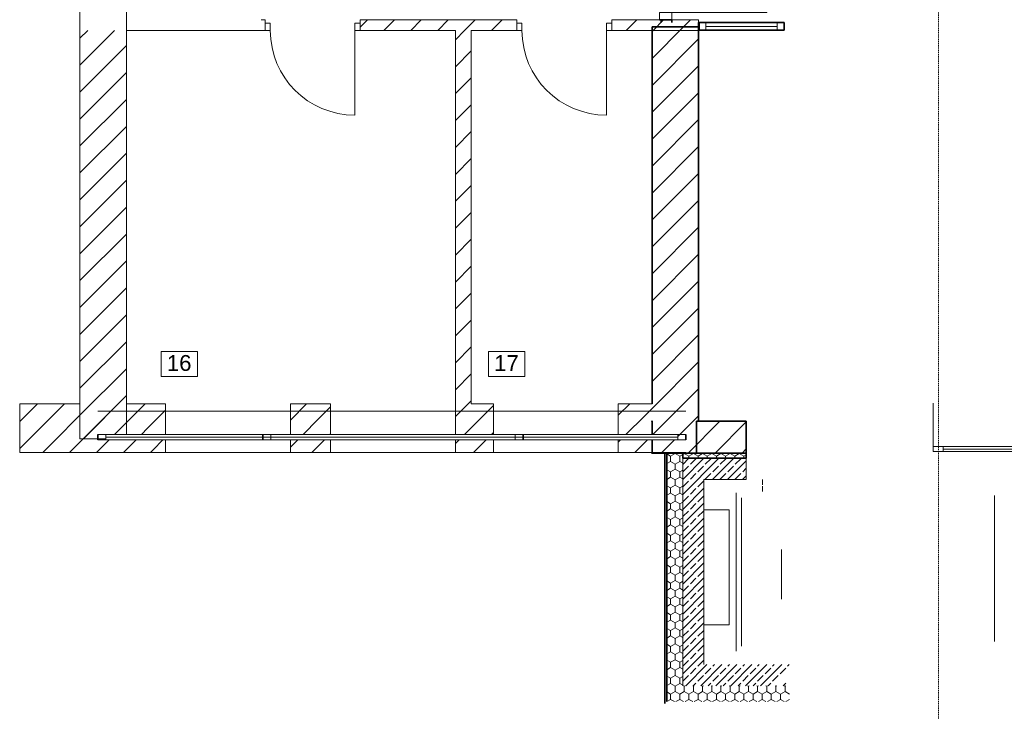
# Model space of a CAD drawing. Header units: centimetres. Extents: x 42630 to 130002, y 15 to 29179.
# Tile 158 of 175: x 114012 to 115874, y 2220 to 3528. Entities that reach past the tile are written whole.
import ezdxf

# ---------------------------------------------------------------- set-up
doc = ezdxf.new("R2010")
doc.units = ezdxf.units.CM
doc.header["$LTSCALE"] = 0.01
doc.set_wipeout_variables(frame=1)
for name, pattern in [('Hidden Line 2', [110, 80, -30]), ('PRZERYWANA', [0.282222, 0.141111, -0.141111]), ('Wipeout_Contour', [1000, 0, -1000])]:
    doc.linetypes.add(name, pattern=pattern)
for name, color, linetype in [('2D - Ogólne', 7, 'Continuous'), ('Drzwi ArchiCAD', 253, 'Continuous'), ('Konstrukcja - Ściany zew', 253, 'Continuous'), ('Okna ArchiCADa', 253, 'Continuous'), ('Opisy - Tekst', 7, 'Continuous')]:
    doc.layers.add(name, color=color, linetype=linetype)
doc.layers.add('2D - Ogólne_Nr_Pióra__102', color=7, linetype='Continuous', lineweight=13, true_color=0xcccccc)
for name, color, linetype, lineweight in [('Drzwi ArchiCAD_Nr_Pióra__2', 253, 'Continuous', 15), ('Drzwi ArchiCAD_Nr_Pióra__27', 253, 'Continuous', 35), ('Drzwi ArchiCAD_Nr_Pióra__88', 253, 'Continuous', 20), ('EGBB_L_1_Nr_Pióra__1', 7, 'Continuous', 13), ('Konstrukcja - Ściany zew_Nr_Pióra__107', 253, 'Continuous', 13), ('Konstrukcja - Ściany zew_Nr_Pióra__2', 253, 'Continuous', 15), ('Konstrukcja - Ściany zew_Nr_Pióra__63', 253, 'Continuous', 18), ('Okna ArchiCADa_Nr_Pióra__2', 253, 'Continuous', 15), ('Okna ArchiCADa_Nr_Pióra__20', 253, 'Continuous', 0), ('Okna ArchiCADa_Nr_Pióra__23', 253, 'Continuous', 20), ('Okna ArchiCADa_Nr_Pióra__27', 253, 'Continuous', 35), ('Okna ArchiCADa_Nr_Pióra__3', 253, 'Continuous', 18)]:
    doc.layers.add(name, color=color, linetype=linetype, lineweight=lineweight)
doc.styles.add('GENERATED_STYLE_2', font='arial.ttf')
doc.linetypes.add('X', pattern='A,0,0,[1,DACH1.Shx,S=3.968254,R=0,X=0,Y=0],-500,0', length=500)
pattern_1 = [(45, (0, 0), (-127.279217, 127.279217), [])]
pattern_2 = [(45, (91825.51, 742.75), (-25.455843, 25.455843), [])]
pattern_3 = [(45, (91825.51, 742.75), (-25.455843, 25.455843), [])]

# ---------------------------------------------------------------- blocks, each defined once
blk = doc.blocks.new('O1 rozwierane 12_4')
at = {"layer": 'Okna ArchiCADa_Nr_Pióra__2', "linetype": 'Continuous'}
for p, q in [((-590, 120), (590, 120)), ((-590, 0), (-590, -50)), ((-590, 0), (-590, -50)), ((590, -50), (590, 0)), ((590, 0), (590, -50)), ((-590, -340), (590, -340))]:
    blk.add_line(p, q, dxfattribs=at)
at = {"linetype": 'Wipeout_Contour', "ltscale": 2064.843859}
blk.add_wipeout([(-515, -50), (515, -50), (515, 0), (-515, 0)], dxfattribs=at).dxf.layer = 'Okna ArchiCADa'
at = {"layer": 'Okna ArchiCADa_Nr_Pióra__2', "linetype": 'Continuous'}
for p, q in [((-515, 0), (-590, 0)), ((-515, -50), (-515, 0)), ((515, 0), (-515, 0)), ((590, 0), (515, 0)), ((515, 0), (515, -50)), ((-590, -50), (-515, -50)), ((-515, -25), (515, -25)), ((-515, -50), (515, -50)), ((515, -50), (590, -50))]:
    blk.add_line(p, q, dxfattribs=at)
blk = doc.blocks.new('O1 rozwierane 12_5')
at = {"layer": 'Okna ArchiCADa_Nr_Pióra__2', "linetype": 'Continuous'}
for p, q in [((-450, 0), (-450, -50)), ((450, 0), (450, -50))]:
    blk.add_line(p, q, dxfattribs=at)
at = {"layer": 'Okna ArchiCADa_Nr_Pióra__23', "linetype": 'Continuous'}
for p, q in [((-355, 0), (-450, 0)), ((-450, 0), (-450, -50)), ((-355, -50), (-355, 0)), ((450, 0), (355, 0)), ((355, 0), (355, -50)), ((450, -50), (450, 0)), ((-450, -50), (-355, -50)), ((355, -50), (450, -50))]:
    blk.add_line(p, q, dxfattribs=at)
at = {"layer": 'Okna ArchiCADa_Nr_Pióra__3', "linetype": 'Continuous'}
for p, q in [((355, 0), (-355, 0)), ((-355, -25), (355, -25)), ((-355, -50), (355, -50))]:
    blk.add_line(p, q, dxfattribs=at)
blk = doc.blocks.new('Ściana_2886', base_point=(675108, -30456.5))
at = {"layer": 'Konstrukcja - Ściany zew_Nr_Pióra__107', "linetype": 'Continuous'}
h = blk.add_hatch(dxfattribs=at)
h.set_pattern_fill('Bloczki_ceramiczne', color=256, style=0, pattern_type=2)
h.set_pattern_definition(pattern_1)
h.paths.add_polyline_path([(675743.7, -30456.5), (675243.7, -30456.5), (675243.7, -30866.5), (675243.7, -30916.5), (675743.7, -30916.5), (675743.7, -30796.5), (675743.7, -30746.5)], flags=0)
h = blk.add_hatch(dxfattribs=at)
h.set_pattern_fill('Bloczki_ceramiczne', color=256, style=0, pattern_type=2)
h.set_pattern_definition(pattern_1)
h.paths.add_polyline_path([(676923.7, -30746.5), (676923.7, -30796.5), (676923.7, -30916.5), (677243.7, -30916.5), (677243.7, -30456.5), (676923.7, -30456.5)], flags=0)
at = {"layer": 'Konstrukcja - Ściany zew_Nr_Pióra__2', "linetype": 'Continuous'}
for p, q in [((674343.7, -30866.5), (674343.7, -30456.5)), ((675243.7, -30866.5), (675243.7, -30456.5)), ((675383.7, -30456.5), (675243.7, -30456.5)), ((675743.7, -30456.5), (675533.7, -30456.5)), ((675743.7, -30746.5), (675743.7, -30456.5)), ((676923.7, -30746.5), (676923.7, -30456.5)), ((677243.7, -30456.5), (676923.7, -30456.5)), ((675743.7, -30796.5), (675743.7, -30746.5)), ((675743.7, -30916.5), (675743.7, -30796.5)), ((676923.7, -30796.5), (676923.7, -30746.5)), ((676923.7, -30916.5), (676923.7, -30796.5)), ((674343.7, -30916.5), (674343.7, -30866.5)), ((675243.7, -30916.5), (675243.7, -30866.5)), ((675243.7, -30916.5), (675743.7, -30916.5)), ((676923.7, -30916.5), (677243.7, -30916.5))]:
    blk.add_line(p, q, dxfattribs=at)
at = {"layer": 'Konstrukcja - Ściany zew_Nr_Pióra__63', "linetype": 'Continuous'}
for p, q in [((675243.7, -30456.5), (675108, -30456.5)), ((675108, -30916.5), (675243.7, -30916.5))]:
    blk.add_line(p, q, dxfattribs=at)
at = {"layer": 'Okna ArchiCADa', "linetype": 'Continuous', "rotation": 180}
blk.add_blockref('O1 rozwierane 12_5', (674793.7, -30916.5), dxfattribs=at)
blk.add_blockref('O1 rozwierane 12_4', (676333.7, -30796.5), dxfattribs=at)
blk = doc.blocks.new('D1 Drzwi proste 12_6')
at = {"layer": 'Drzwi ArchiCAD_Nr_Pióra__2', "linetype": 'Continuous'}
for p, q in [((400, 0), (400, 800)), ((-450, 0), (-487, 0)), ((-400, 0), (-450, 0)), ((-450, 0), (-450, -70)), ((-450, 0), (-450, -70)), ((-400, -70), (-400, 0)), ((450, 0), (400, 0)), ((400, 0), (400, -70)), ((450, -70), (450, 0)), ((450, 0), (450, -70)), ((450, 0), (487, 0)), ((-450, -70), (-400, -70)), ((-450, -70), (-450, -100)), ((400, -70), (450, -70)), ((450, -70), (450, -100)), ((-450, -100), (-487, -100)), ((450, -100), (487, -100))]:
    blk.add_line(p, q, dxfattribs=at)
blk.add_arc((400, 0), 800, 90, 180, dxfattribs=at)
blk = doc.blocks.new('O1 rozwierane 12_10')
at = {"layer": 'Okna ArchiCADa_Nr_Pióra__20', "linetype": 'Continuous'}
for p, q in [((-1230, 120), (1230, 120)), ((-1230, 0), (-1230, -50)), ((1230, -50), (1230, 0)), ((-1230, -270), (1230, -270))]:
    blk.add_line(p, q, dxfattribs=at)
at = {"layer": 'Okna ArchiCADa_Nr_Pióra__27', "linetype": 'Continuous'}
for p, q in [((-1230, 0), (-1230, -50)), ((1230, 0), (1230, -50))]:
    blk.add_line(p, q, dxfattribs=at)
at = {"linetype": 'Wipeout_Contour', "ltscale": 4622.163903}
blk.add_wipeout([(-1155, -50), (1155, -50), (1155, 0), (-1155, 0)], dxfattribs=at).dxf.layer = 'Okna ArchiCADa'
at = {"layer": 'Okna ArchiCADa_Nr_Pióra__20', "linetype": 'Continuous'}
for p, q in [((-1155, 0), (-1230, 0)), ((-1155, -50), (-1155, 0)), ((1155, 0), (-1155, 0)), ((1230, 0), (1155, 0)), ((1155, 0), (1155, -50)), ((-1230, -50), (-1155, -50)), ((-1155, -25), (1155, -25)), ((-1155, -50), (1155, -50)), ((1155, -50), (1230, -50))]:
    blk.add_line(p, q, dxfattribs=at)
blk = doc.blocks.new('D2 Asymetryczne 12')
at = {"layer": 'Drzwi ArchiCAD_Nr_Pióra__27', "linetype": 'Continuous'}
for p, q in [((-762.5, 0), (-787.5, 0)), ((-762.5, 0), (-762.5, -115)), ((762.5, 0), (762.5, -115)), ((762.5, 0), (787.5, 0)), ((-762.5, -100), (-787.5, -100)), ((-762.5, -115), (-762.5, -100)), ((762.5, -115), (762.5, -100)), ((762.5, -100), (787.5, -100))]:
    blk.add_line(p, q, dxfattribs=at)
at = {"layer": 'Drzwi ArchiCAD_Nr_Pióra__88', "linetype": 'Continuous'}
for p, q in [((692.5, 0), (692.5, 900.25)), ((-692.5, 0), (-692.5, 484.75)), ((-692.5, 0), (-762.5, 0)), ((-762.5, 0), (-762.5, -115)), ((-692.5, -115), (-692.5, 0)), ((762.5, 0), (692.5, 0)), ((692.5, 0), (692.5, -115)), ((762.5, -115), (762.5, 0)), ((-762.5, -115), (-692.5, -115)), ((692.5, -115), (762.5, -115))]:
    blk.add_line(p, q, dxfattribs=at)
for centre, radius, start, end in [((692.5, 0), 900.25, 90, 180), ((-692.5, 0), 484.75, 0, 90)]:
    blk.add_arc(centre, radius, start, end, dxfattribs=at)

msp = doc.modelspace()

# ---------------------------------------------------------------- hatches: boundary and pattern name
at = {"layer": 'Konstrukcja - Ściany zew', "linetype": 'Continuous', "lineweight": 13}
h = msp.add_hatch(dxfattribs=at)
h.set_pattern_fill('Bloczki_ceramiczne', color=256, scale=0.2, style=0, pattern_type=2)
h.set_pattern_definition(pattern_3)
h.paths.add_polyline_path([(114655.733, 3521.605), (114655.733, 3507.605), (114951.733, 3507.605), (114951.733, 3521.605), (114951.733, 3527.605), (114655.733, 3527.605)], flags=0)
h = msp.add_hatch(dxfattribs=at)
h.set_pattern_fill('Bloczki_ceramiczne', color=256, scale=0.2, style=0, pattern_type=2)
h.set_pattern_definition(pattern_3)
h.paths.add_polyline_path([(115131.733, 3527.605), (115131.733, 3521.605), (115131.733, 3507.605), (115295.733, 3507.605), (115295.733, 3527.604)], flags=0)
h = msp.add_hatch(dxfattribs=at)
h.set_pattern_fill('Bloczki_ceramiczne', color=256, scale=0.2, style=0, pattern_type=2)
h.set_pattern_definition(pattern_3)
h.paths.add_polyline_path([(114125.733, 3507.605), (114125.733, 2735.605), (114213.733, 2735.605), (114213.733, 3507.605)], flags=0)
h = msp.add_hatch(dxfattribs=at)
h.set_pattern_fill('Bloczki_ceramiczne', color=256, scale=0.2, style=0, pattern_type=2)
h.set_pattern_definition(pattern_3)
h.paths.add_polyline_path([(114835.733, 3507.605), (114835.733, 2801.605), (114865.733, 2801.605), (114865.733, 3507.605)], flags=0)
h = msp.add_hatch(dxfattribs=at)
h.set_pattern_fill('Bloczki_ceramiczne', color=256, scale=0.2, style=0, pattern_type=2)
h.set_pattern_definition(pattern_2)
h.paths.add_polyline_path([(115207.733, 3514.605), (115207.733, 2708.605), (115295.733, 2768.605), (115295.733, 3514.605)], flags=0)
h = msp.add_hatch(dxfattribs=at)
h.set_pattern_fill('Bloczki_ceramiczne', color=256, scale=0.2, style=0, pattern_type=2)
h.set_pattern_definition(pattern_3)
h.paths.add_polyline_path([(114011.733, 2733.605), (114011.733, 2709.605), (114287.733, 2709.605), (114287.733, 2733.605), (114287.733, 2743.605), (114287.733, 2801.605), (114011.733, 2801.605), (114011.733, 2743.605)], flags=0)
h = msp.add_hatch(dxfattribs=at)
h.set_pattern_fill('Bloczki_ceramiczne', color=256, scale=0.2, style=0, pattern_type=2)
h.set_pattern_definition(pattern_3)
h.paths.add_polyline_path([(114523.733, 2709.605), (114599.733, 2709.605), (114599.733, 2733.605), (114599.733, 2743.605), (114599.733, 2801.605), (114523.733, 2801.605), (114523.733, 2743.605), (114523.733, 2733.605)], flags=0)
h = msp.add_hatch(dxfattribs=at)
h.set_pattern_fill('Bloczki_ceramiczne', color=256, scale=0.2, style=0, pattern_type=2)
h.set_pattern_definition(pattern_3)
h.paths.add_polyline_path([(114835.733, 2743.605), (114835.733, 2733.605), (114835.733, 2709.605), (114907.733, 2709.605), (114907.733, 2733.605), (114907.733, 2743.605), (114907.733, 2801.605), (114835.733, 2801.605)], flags=0)
h = msp.add_hatch(dxfattribs=at)
h.set_pattern_fill('Bloczki_ceramiczne', color=256, scale=0.2, style=0, pattern_type=2)
h.set_pattern_definition(pattern_3)
h.paths.add_polyline_path([(115143.733, 2709.605), (115207.733, 2709.605), (115207.733, 2801.604), (115143.733, 2801.605), (115143.733, 2743.605), (115143.733, 2733.605)], flags=0)
h = msp.add_hatch(dxfattribs=at)
h.set_pattern_fill('Bloczki_ceramiczne', color=256, scale=0.2, style=0, pattern_type=2)
h.set_pattern_definition(pattern_2)
h.paths.add_polyline_path([(115207.733, 2708.605), (115385.733, 2708.605), (115385.733, 2768.605), (115295.733, 2768.605)], flags=0)

# ---------------------------------------------------------------- linework, layer by layer
at = {"layer": '2D - Ogólne', "linetype": 'Hidden Line 2', "lineweight": 15}
for p, q in [((114125.733, 3961.605), (114125.733, 3507.605)), ((114213.733, 3961.605), (114213.733, 3507.605))]:
    msp.add_line(p, q, dxfattribs=at)
at = {"layer": '2D - Ogólne', "linetype": 'X', "lineweight": 13}
for p, q in [((115297.249, 3522.605), (115297.249, 3509.002)), ((115309.439, 3522.605), (115297.249, 3522.605)), ((115309.439, 3509.002), (115309.439, 3522.605)), ((115444.642, 3522.605), (115444.642, 3509.002)), ((115456.832, 3522.605), (115444.642, 3522.605)), ((115456.832, 3509.002), (115456.832, 3522.605)), ((115297.249, 3509.002), (115309.439, 3509.002)), ((115444.642, 3509.002), (115456.832, 3509.002))]:
    msp.add_line(p, q, dxfattribs=at)
at = {"layer": '2D - Ogólne', "linetype": 'Continuous', "lineweight": 18}
msp.add_line((115309.439, 3515.394), (115444.642, 3515.394), dxfattribs=at)
at = {"layer": '2D - Ogólne', "linetype": 'Continuous', "lineweight": 35}
for p, q in [((115385.733, 2768.605), (115291.733, 2768.605)), ((115291.733, 2768.605), (115291.733, 2708.605)), ((115385.733, 2708.605), (115385.733, 2768.605)), ((115231.733, 2708.605), (115231.733, 2238.605)), ((115235.733, 2708.605), (115231.733, 2708.605)), ((115235.733, 2238.605), (115235.733, 2708.605)), ((115385.733, 2708.605), (115265.733, 2708.605)), ((115265.733, 2708.605), (115265.733, 2698.605)), ((115291.733, 2708.605), (115385.733, 2708.605)), ((115385.733, 2698.605), (115385.733, 2708.605)), ((115265.733, 2698.605), (115385.733, 2698.605)), ((115231.733, 2238.605), (115231.733, 2234.605))]:
    msp.add_line(p, q, dxfattribs=at)
at = {"layer": '2D - Ogólne', "linetype": 'Continuous', "lineweight": 13}
for p, q in [((115265.733, 2708.605), (115235.733, 2708.605)), ((115235.733, 2708.605), (115235.733, 2698.605)), ((115242.836, 2702.75), (115235.733, 2706.85)), ((115251.496, 2707.75), (115242.836, 2702.75)), ((115242.836, 2692.75), (115242.836, 2702.75)), ((115251.496, 2707.75), (115251.496, 2708.605)), ((115260.156, 2702.75), (115251.496, 2707.75)), ((115265.733, 2705.969), (115260.156, 2702.75)), ((115260.156, 2692.75), (115260.156, 2702.75)), ((115265.733, 2698.605), (115265.733, 2708.605)), ((115235.733, 2698.605), (115235.733, 2268.605)), ((115242.836, 2692.75), (115235.733, 2688.649)), ((115251.496, 2687.75), (115242.836, 2692.75)), ((115260.156, 2692.75), (115251.496, 2687.75)), ((115251.496, 2677.75), (115251.496, 2687.75)), ((115265.733, 2689.53), (115260.156, 2692.75)), ((115265.733, 2686.928), (115277.41, 2698.605)), ((115265.733, 2658.644), (115305.694, 2698.605)), ((115265.733, 2630.359), (115333.979, 2698.605)), ((115385.733, 2698.605), (115265.733, 2698.605)), ((115265.733, 2698.605), (115265.733, 2268.605)), ((115265.733, 2268.605), (115265.733, 2698.605)), ((115266.099, 2673.151), (115276.705, 2683.758)), ((115280.241, 2687.293), (115290.847, 2697.9)), ((115294.383, 2673.151), (115304.99, 2683.758)), ((115308.525, 2687.293), (115319.132, 2697.9)), ((115322.263, 2658.605), (115362.263, 2698.605)), ((115322.667, 2673.151), (115333.274, 2683.758)), ((115336.809, 2687.293), (115347.416, 2697.9)), ((115350.547, 2658.605), (115385.733, 2693.791)), ((115350.952, 2673.151), (115361.558, 2683.758)), ((115365.094, 2687.293), (115375.7, 2697.9)), ((115385.733, 2658.605), (115385.733, 2698.605)), ((115385.733, 2658.605), (115385.733, 2698.605)), ((115242.836, 2672.75), (115235.733, 2676.85)), ((115251.496, 2677.75), (115242.836, 2672.75)), ((115242.836, 2662.75), (115242.836, 2672.75)), ((115260.156, 2672.75), (115251.496, 2677.75)), ((115265.733, 2675.969), (115260.156, 2672.75)), ((115260.156, 2662.75), (115260.156, 2672.75)), ((115280.241, 2659.009), (115290.847, 2669.616)), ((115308.525, 2659.009), (115319.132, 2669.616)), ((115336.809, 2659.009), (115347.416, 2669.616)), ((115365.094, 2659.009), (115375.7, 2669.616)), ((115378.831, 2658.605), (115385.733, 2665.507)), ((115379.236, 2673.151), (115385.733, 2679.649)), ((115242.836, 2662.75), (115235.733, 2658.649)), ((115242.836, 2642.75), (115235.733, 2646.85)), ((115251.496, 2657.75), (115242.836, 2662.75)), ((115251.496, 2647.75), (115242.836, 2642.75)), ((115260.156, 2662.75), (115251.496, 2657.75)), ((115251.496, 2647.75), (115251.496, 2657.75)), ((115260.156, 2642.75), (115251.496, 2647.75)), ((115265.733, 2659.53), (115260.156, 2662.75)), ((115265.733, 2645.969), (115260.156, 2642.75)), ((115266.099, 2644.867), (115276.705, 2655.473)), ((115294.383, 2644.867), (115304.99, 2655.473)), ((115305.733, 2308.605), (115305.733, 2658.605)), ((115305.733, 2658.605), (115385.733, 2658.605)), ((115305.733, 2308.605), (115305.733, 2658.605)), ((115416.733, 2658.605), (115416.733, 2648.605)), ((115416.733, 2645.934), (115416.733, 2635.934)), ((115242.836, 2632.75), (115235.733, 2628.649)), ((115242.836, 2632.75), (115242.836, 2642.75)), ((115251.496, 2627.75), (115242.836, 2632.75)), ((115260.156, 2632.75), (115251.496, 2627.75)), ((115251.496, 2617.75), (115251.496, 2627.75)), ((115260.156, 2632.75), (115260.156, 2642.75)), ((115265.733, 2629.53), (115260.156, 2632.75)), ((115265.733, 2602.075), (115305.733, 2642.075)), ((115266.099, 2616.583), (115276.705, 2627.189)), ((115280.241, 2630.725), (115290.847, 2641.331)), ((115294.383, 2616.583), (115304.99, 2627.189)), ((115366.733, 2333.605), (115366.733, 2633.605)), ((115242.836, 2612.75), (115235.733, 2616.85)), ((115251.496, 2617.75), (115242.836, 2612.75)), ((115242.836, 2602.75), (115242.836, 2612.75)), ((115260.156, 2612.75), (115251.496, 2617.75)), ((115265.733, 2615.969), (115260.156, 2612.75)), ((115260.156, 2602.75), (115260.156, 2612.75)), ((115265.733, 2573.791), (115305.733, 2613.791)), ((115280.241, 2602.44), (115290.847, 2613.047)), ((115376.733, 2343.605), (115376.733, 2623.605)), ((115242.836, 2602.75), (115235.733, 2598.649)), ((115251.496, 2597.75), (115242.836, 2602.75)), ((115260.156, 2602.75), (115251.496, 2597.75)), ((115251.496, 2587.75), (115251.496, 2597.75)), ((115265.733, 2599.53), (115260.156, 2602.75)), ((115266.099, 2588.298), (115276.705, 2598.905)), ((115294.383, 2588.298), (115304.99, 2598.905)), ((115305.733, 2383.361), (115305.733, 2601.285)), ((115305.733, 2601.285), (115353.74, 2601.285)), ((115353.74, 2601.285), (115353.74, 2383.361)), ((115242.836, 2582.75), (115235.733, 2586.85)), ((115242.836, 2572.75), (115235.733, 2568.649)), ((115251.496, 2587.75), (115242.836, 2582.75)), ((115242.836, 2572.75), (115242.836, 2582.75)), ((115251.496, 2567.75), (115242.836, 2572.75)), ((115260.156, 2582.75), (115251.496, 2587.75)), ((115260.156, 2572.75), (115251.496, 2567.75)), ((115265.733, 2585.969), (115260.156, 2582.75)), ((115260.156, 2572.75), (115260.156, 2582.75)), ((115265.733, 2569.53), (115260.156, 2572.75)), ((115265.733, 2545.507), (115305.733, 2585.507)), ((115266.099, 2560.014), (115276.705, 2570.621)), ((115280.241, 2574.156), (115290.847, 2584.763)), ((115294.383, 2560.014), (115304.99, 2570.621)), ((115242.836, 2552.75), (115235.733, 2556.85)), ((115251.496, 2557.75), (115242.836, 2552.75)), ((115242.836, 2542.75), (115242.836, 2552.75)), ((115251.496, 2557.75), (115251.496, 2567.75)), ((115260.156, 2552.75), (115251.496, 2557.75)), ((115265.733, 2555.969), (115260.156, 2552.75)), ((115260.156, 2542.75), (115260.156, 2552.75)), ((115265.733, 2517.222), (115305.733, 2557.222)), ((115280.241, 2545.872), (115290.847, 2556.479)), ((115242.836, 2542.75), (115235.733, 2538.649)), ((115251.496, 2537.75), (115242.836, 2542.75)), ((115260.156, 2542.75), (115251.496, 2537.75)), ((115251.496, 2527.75), (115251.496, 2537.75)), ((115265.733, 2539.53), (115260.156, 2542.75)), ((115266.099, 2531.73), (115276.705, 2542.336)), ((115294.383, 2531.73), (115304.99, 2542.336)), ((115242.836, 2522.75), (115235.733, 2526.85)), ((115251.496, 2527.75), (115242.836, 2522.75)), ((115242.836, 2512.75), (115242.836, 2522.75)), ((115260.156, 2522.75), (115251.496, 2527.75)), ((115265.733, 2525.969), (115260.156, 2522.75)), ((115260.156, 2512.75), (115260.156, 2522.75)), ((115265.733, 2488.938), (115305.733, 2528.938)), ((115280.241, 2517.588), (115290.847, 2528.194)), ((115242.836, 2512.75), (115235.733, 2508.649)), ((115242.836, 2492.75), (115235.733, 2496.85)), ((115251.496, 2507.75), (115242.836, 2512.75)), ((115251.496, 2497.75), (115242.836, 2492.75)), ((115260.156, 2512.75), (115251.496, 2507.75)), ((115251.496, 2497.75), (115251.496, 2507.75)), ((115260.156, 2492.75), (115251.496, 2497.75)), ((115265.733, 2509.53), (115260.156, 2512.75)), ((115265.733, 2495.969), (115260.156, 2492.75)), ((115265.733, 2460.654), (115305.733, 2500.654)), ((115266.099, 2503.446), (115276.705, 2514.052)), ((115280.241, 2489.303), (115290.847, 2499.91)), ((115294.383, 2503.446), (115304.99, 2514.052)), ((115242.836, 2482.75), (115235.733, 2478.649)), ((115242.836, 2482.75), (115242.836, 2492.75)), ((115251.496, 2477.75), (115242.836, 2482.75)), ((115260.156, 2482.75), (115251.496, 2477.75)), ((115251.496, 2467.75), (115251.496, 2477.75)), ((115260.156, 2482.75), (115260.156, 2492.75)), ((115265.733, 2479.53), (115260.156, 2482.75)), ((115266.099, 2475.161), (115276.705, 2485.768)), ((115294.383, 2475.161), (115304.99, 2485.768)), ((115242.836, 2462.75), (115235.733, 2466.85)), ((115251.496, 2467.75), (115242.836, 2462.75)), ((115242.836, 2452.75), (115242.836, 2462.75)), ((115260.156, 2462.75), (115251.496, 2467.75)), ((115265.733, 2465.969), (115260.156, 2462.75)), ((115260.156, 2452.75), (115260.156, 2462.75)), ((115265.733, 2432.369), (115305.733, 2472.369)), ((115280.241, 2461.019), (115290.847, 2471.626)), ((115242.836, 2452.75), (115235.733, 2448.649)), ((115251.496, 2447.75), (115242.836, 2452.75)), ((115260.156, 2452.75), (115251.496, 2447.75)), ((115251.496, 2437.75), (115251.496, 2447.75)), ((115265.733, 2449.53), (115260.156, 2452.75)), ((115265.733, 2404.085), (115305.733, 2444.085)), ((115266.099, 2446.877), (115276.705, 2457.484)), ((115280.241, 2432.735), (115290.847, 2443.341)), ((115294.383, 2446.877), (115304.99, 2457.484)), ((115242.836, 2432.75), (115235.733, 2436.85)), ((115242.836, 2422.75), (115235.733, 2418.649)), ((115251.496, 2437.75), (115242.836, 2432.75)), ((115242.836, 2422.75), (115242.836, 2432.75)), ((115251.496, 2417.75), (115242.836, 2422.75)), ((115260.156, 2432.75), (115251.496, 2437.75)), ((115260.156, 2422.75), (115251.496, 2417.75)), ((115265.733, 2435.969), (115260.156, 2432.75)), ((115260.156, 2422.75), (115260.156, 2432.75)), ((115265.733, 2419.53), (115260.156, 2422.75)), ((115266.099, 2418.593), (115276.705, 2429.199)), ((115294.383, 2418.593), (115304.99, 2429.199)), ((115242.836, 2402.75), (115235.733, 2406.85)), ((115251.496, 2407.75), (115242.836, 2402.75)), ((115242.836, 2392.75), (115242.836, 2402.75)), ((115251.496, 2407.75), (115251.496, 2417.75)), ((115260.156, 2402.75), (115251.496, 2407.75)), ((115265.733, 2405.969), (115260.156, 2402.75)), ((115260.156, 2392.75), (115260.156, 2402.75)), ((115265.733, 2375.801), (115305.733, 2415.801)), ((115280.241, 2404.451), (115290.847, 2415.057)), ((115242.836, 2392.75), (115235.733, 2388.649)), ((115251.496, 2387.75), (115242.836, 2392.75)), ((115260.156, 2392.75), (115251.496, 2387.75)), ((115251.496, 2377.75), (115251.496, 2387.75)), ((115265.733, 2389.53), (115260.156, 2392.75)), ((115265.733, 2347.517), (115305.733, 2387.517)), ((115266.099, 2390.308), (115276.705, 2400.915)), ((115280.241, 2376.166), (115290.847, 2386.773)), ((115294.383, 2390.308), (115304.99, 2400.915)), ((115242.836, 2372.75), (115235.733, 2376.85)), ((115251.496, 2377.75), (115242.836, 2372.75)), ((115242.836, 2362.75), (115242.836, 2372.75)), ((115260.156, 2372.75), (115251.496, 2377.75)), ((115265.733, 2375.969), (115260.156, 2372.75)), ((115260.156, 2362.75), (115260.156, 2372.75)), ((115266.099, 2362.024), (115276.705, 2372.631)), ((115294.383, 2362.024), (115304.99, 2372.631)), ((115353.74, 2383.361), (115305.733, 2383.361)), ((115242.836, 2362.75), (115235.733, 2358.649)), ((115242.836, 2342.75), (115235.733, 2346.85)), ((115251.496, 2357.75), (115242.836, 2362.75)), ((115251.496, 2347.75), (115242.836, 2342.75)), ((115260.156, 2362.75), (115251.496, 2357.75)), ((115251.496, 2347.75), (115251.496, 2357.75)), ((115260.156, 2342.75), (115251.496, 2347.75)), ((115265.733, 2359.53), (115260.156, 2362.75)), ((115265.733, 2319.232), (115305.733, 2359.232)), ((115280.241, 2347.882), (115290.847, 2358.489)), ((115242.836, 2332.75), (115235.733, 2328.649)), ((115242.836, 2332.75), (115242.836, 2342.75)), ((115251.496, 2327.75), (115242.836, 2332.75)), ((115260.156, 2332.75), (115251.496, 2327.75)), ((115265.733, 2345.969), (115260.156, 2342.75)), ((115260.156, 2332.75), (115260.156, 2342.75)), ((115265.733, 2329.53), (115260.156, 2332.75)), ((115265.733, 2290.948), (115305.733, 2330.948)), ((115266.099, 2333.74), (115276.705, 2344.346)), ((115280.241, 2319.598), (115290.847, 2330.204)), ((115294.383, 2333.74), (115304.99, 2344.346)), ((115242.836, 2312.75), (115235.733, 2316.85)), ((115251.496, 2317.75), (115242.836, 2312.75)), ((115242.836, 2302.75), (115242.836, 2312.75)), ((115251.496, 2317.75), (115251.496, 2327.75)), ((115260.156, 2312.75), (115251.496, 2317.75)), ((115265.733, 2315.969), (115260.156, 2312.75)), ((115260.156, 2302.75), (115260.156, 2312.75)), ((115266.099, 2305.456), (115276.705, 2316.062)), ((115294.383, 2305.456), (115304.99, 2316.062)), ((115242.836, 2302.75), (115235.733, 2298.649)), ((115251.496, 2297.75), (115242.836, 2302.75)), ((115260.156, 2302.75), (115251.496, 2297.75)), ((115251.496, 2287.75), (115251.496, 2297.75)), ((115265.733, 2299.53), (115260.156, 2302.75)), ((115271.674, 2268.605), (115311.674, 2308.605)), ((115280.241, 2291.313), (115290.847, 2301.92)), ((115299.958, 2268.605), (115339.958, 2308.605)), ((115308.525, 2291.313), (115319.132, 2301.92)), ((115322.667, 2305.456), (115325.816, 2308.605)), ((115328.243, 2268.605), (115368.243, 2308.605)), ((115336.809, 2291.313), (115347.416, 2301.92)), ((115350.952, 2305.456), (115354.1, 2308.605)), ((115356.527, 2268.605), (115396.527, 2308.605)), ((115365.094, 2291.313), (115375.7, 2301.92)), ((115379.236, 2305.456), (115382.385, 2308.605)), ((115384.811, 2268.605), (115424.811, 2308.605)), ((115393.378, 2291.313), (115403.985, 2301.92)), ((115407.52, 2305.456), (115410.669, 2308.605)), ((115413.095, 2268.605), (115453.095, 2308.605)), ((115421.662, 2291.313), (115432.269, 2301.92)), ((115435.804, 2305.456), (115438.953, 2308.605)), ((115449.946, 2291.313), (115460.553, 2301.92)), ((115464.089, 2305.456), (115467.238, 2308.605)), ((115242.836, 2282.75), (115235.733, 2286.85)), ((115242.836, 2272.75), (115235.733, 2268.649)), ((115251.496, 2287.75), (115242.836, 2282.75)), ((115242.836, 2272.75), (115242.836, 2282.75)), ((115251.496, 2267.75), (115242.836, 2272.75)), ((115260.156, 2282.75), (115251.496, 2287.75)), ((115260.156, 2272.75), (115251.496, 2267.75)), ((115265.733, 2285.969), (115260.156, 2282.75)), ((115260.156, 2272.75), (115260.156, 2282.75)), ((115265.733, 2269.53), (115260.156, 2272.75)), ((115266.099, 2277.171), (115276.705, 2287.778)), ((115285.816, 2268.605), (115290.847, 2273.636)), ((115294.383, 2277.171), (115304.99, 2287.778)), ((115314.1, 2268.605), (115319.132, 2273.636)), ((115322.667, 2277.171), (115333.274, 2287.778)), ((115342.385, 2268.605), (115347.416, 2273.636)), ((115350.952, 2277.171), (115361.558, 2287.778)), ((115370.669, 2268.605), (115375.7, 2273.636)), ((115379.236, 2277.171), (115389.842, 2287.778)), ((115398.953, 2268.605), (115403.985, 2273.636)), ((115407.52, 2277.171), (115418.127, 2287.778)), ((115427.238, 2268.605), (115432.269, 2273.636)), ((115435.804, 2277.171), (115446.411, 2287.778)), ((115455.522, 2268.605), (115460.553, 2273.636)), ((115235.733, 2268.605), (115235.733, 2238.605)), ((115242.836, 2252.75), (115235.733, 2256.85)), ((115251.496, 2257.75), (115242.836, 2252.75)), ((115251.496, 2257.75), (115251.496, 2267.75)), ((115260.156, 2252.75), (115251.496, 2257.75)), ((115268.817, 2257.75), (115260.156, 2252.75)), ((115268.817, 2267.75), (115267.336, 2268.605)), ((115270.297, 2268.605), (115268.817, 2267.75)), ((115268.817, 2257.75), (115268.817, 2267.75)), ((115277.477, 2252.75), (115268.817, 2257.75)), ((115286.137, 2257.75), (115277.477, 2252.75)), ((115286.137, 2267.75), (115284.656, 2268.605)), ((115287.618, 2268.605), (115286.137, 2267.75)), ((115286.137, 2257.75), (115286.137, 2267.75)), ((115294.797, 2252.75), (115286.137, 2257.75)), ((115303.458, 2257.75), (115294.797, 2252.75)), ((115303.458, 2267.75), (115301.977, 2268.605)), ((115304.938, 2268.605), (115303.458, 2267.75)), ((115303.458, 2257.75), (115303.458, 2267.75)), ((115312.118, 2252.75), (115303.458, 2257.75)), ((115320.778, 2257.75), (115312.118, 2252.75)), ((115320.778, 2267.75), (115319.297, 2268.605)), ((115322.259, 2268.605), (115320.778, 2267.75)), ((115320.778, 2257.75), (115320.778, 2267.75)), ((115329.438, 2252.75), (115320.778, 2257.75)), ((115338.099, 2257.75), (115329.438, 2252.75)), ((115338.099, 2267.75), (115336.618, 2268.605)), ((115339.579, 2268.605), (115338.099, 2267.75)), ((115338.099, 2257.75), (115338.099, 2267.75)), ((115346.759, 2252.75), (115338.099, 2257.75)), ((115355.419, 2257.75), (115346.759, 2252.75)), ((115355.419, 2267.75), (115353.938, 2268.605)), ((115356.9, 2268.605), (115355.419, 2267.75)), ((115355.419, 2257.75), (115355.419, 2267.75)), ((115364.079, 2252.75), (115355.419, 2257.75)), ((115372.74, 2257.75), (115364.079, 2252.75)), ((115372.74, 2267.75), (115371.259, 2268.605)), ((115374.22, 2268.605), (115372.74, 2267.75)), ((115372.74, 2257.75), (115372.74, 2267.75)), ((115381.4, 2252.75), (115372.74, 2257.75)), ((115390.06, 2257.75), (115381.4, 2252.75)), ((115390.06, 2267.75), (115388.579, 2268.605)), ((115391.541, 2268.605), (115390.06, 2267.75)), ((115390.06, 2257.75), (115390.06, 2267.75)), ((115398.72, 2252.75), (115390.06, 2257.75)), ((115407.381, 2257.75), (115398.72, 2252.75)), ((115407.381, 2267.75), (115405.9, 2268.605)), ((115408.861, 2268.605), (115407.381, 2267.75)), ((115407.381, 2257.75), (115407.381, 2267.75)), ((115416.041, 2252.75), (115407.381, 2257.75)), ((115424.701, 2257.75), (115416.041, 2252.75)), ((115424.701, 2267.75), (115423.22, 2268.605)), ((115426.182, 2268.605), (115424.701, 2267.75)), ((115424.701, 2257.75), (115424.701, 2267.75)), ((115433.361, 2252.75), (115424.701, 2257.75)), ((115442.022, 2257.75), (115433.361, 2252.75)), ((115442.022, 2267.75), (115440.541, 2268.605)), ((115443.502, 2268.605), (115442.022, 2267.75)), ((115442.022, 2257.75), (115442.022, 2267.75)), ((115450.682, 2252.75), (115442.022, 2257.75)), ((115459.342, 2257.75), (115450.682, 2252.75)), ((115459.342, 2267.75), (115457.861, 2268.605)), ((115460.823, 2268.605), (115459.342, 2267.75)), ((115459.342, 2257.75), (115459.342, 2267.75)), ((115468.002, 2252.75), (115459.342, 2257.75)), ((115242.836, 2242.75), (115235.733, 2238.649)), ((115242.836, 2242.75), (115242.836, 2252.75)), ((115250.015, 2238.605), (115242.836, 2242.75)), ((115260.156, 2242.75), (115252.977, 2238.605)), ((115260.156, 2242.75), (115260.156, 2252.75)), ((115267.336, 2238.605), (115260.156, 2242.75)), ((115277.477, 2242.75), (115270.297, 2238.605)), ((115277.477, 2242.75), (115277.477, 2252.75)), ((115284.656, 2238.605), (115277.477, 2242.75)), ((115294.797, 2242.75), (115287.618, 2238.605)), ((115294.797, 2242.75), (115294.797, 2252.75)), ((115301.977, 2238.605), (115294.797, 2242.75)), ((115312.118, 2242.75), (115304.938, 2238.605)), ((115312.118, 2242.75), (115312.118, 2252.75)), ((115319.297, 2238.605), (115312.118, 2242.75)), ((115329.438, 2242.75), (115322.259, 2238.605)), ((115329.438, 2242.75), (115329.438, 2252.75)), ((115336.618, 2238.605), (115329.438, 2242.75)), ((115346.759, 2242.75), (115339.579, 2238.605)), ((115346.759, 2242.75), (115346.759, 2252.75)), ((115353.938, 2238.605), (115346.759, 2242.75)), ((115364.079, 2242.75), (115356.9, 2238.605)), ((115364.079, 2242.75), (115364.079, 2252.75)), ((115371.259, 2238.605), (115364.079, 2242.75)), ((115381.4, 2242.75), (115374.22, 2238.605)), ((115381.4, 2242.75), (115381.4, 2252.75)), ((115388.579, 2238.605), (115381.4, 2242.75)), ((115398.72, 2242.75), (115391.541, 2238.605)), ((115398.72, 2242.75), (115398.72, 2252.75)), ((115405.9, 2238.605), (115398.72, 2242.75)), ((115416.041, 2242.75), (115408.861, 2238.605)), ((115416.041, 2242.75), (115416.041, 2252.75)), ((115423.22, 2238.605), (115416.041, 2242.75)), ((115433.361, 2242.75), (115426.182, 2238.605)), ((115433.361, 2242.75), (115433.361, 2252.75)), ((115440.541, 2238.605), (115433.361, 2242.75)), ((115450.682, 2242.75), (115443.502, 2238.605)), ((115450.682, 2242.75), (115450.682, 2252.75)), ((115457.861, 2238.605), (115450.682, 2242.75)), ((115468.002, 2242.75), (115460.823, 2238.605))]:
    msp.add_line(p, q, dxfattribs=at)
at = {"layer": '2D - Ogólne', "linetype": 'Continuous', "lineweight": 0}
for p, q in [((115268.817, 2707.75), (115265.733, 2705.969)), ((115268.817, 2707.75), (115268.817, 2708.605)), ((115277.477, 2702.75), (115268.817, 2707.75)), ((115286.137, 2707.75), (115277.477, 2702.75)), ((115277.477, 2698.605), (115277.477, 2702.75)), ((115286.137, 2707.75), (115286.137, 2708.605)), ((115294.797, 2702.75), (115286.137, 2707.75)), ((115303.458, 2707.75), (115294.797, 2702.75)), ((115294.797, 2698.605), (115294.797, 2702.75)), ((115303.458, 2707.75), (115303.458, 2708.605)), ((115312.118, 2702.75), (115303.458, 2707.75)), ((115320.778, 2707.75), (115312.118, 2702.75)), ((115312.118, 2698.605), (115312.118, 2702.75)), ((115320.778, 2707.75), (115320.778, 2708.605)), ((115329.438, 2702.75), (115320.778, 2707.75)), ((115338.099, 2707.75), (115329.438, 2702.75)), ((115329.438, 2698.605), (115329.438, 2702.75)), ((115338.099, 2707.75), (115338.099, 2708.605)), ((115346.759, 2702.75), (115338.099, 2707.75)), ((115355.419, 2707.75), (115346.759, 2702.75)), ((115346.759, 2698.605), (115346.759, 2702.75)), ((115355.419, 2707.75), (115355.419, 2708.605)), ((115364.079, 2702.75), (115355.419, 2707.75)), ((115372.74, 2707.75), (115364.079, 2702.75)), ((115364.079, 2698.605), (115364.079, 2702.75)), ((115372.74, 2707.75), (115372.74, 2708.605)), ((115381.4, 2702.75), (115372.74, 2707.75)), ((115385.733, 2705.252), (115381.4, 2702.75)), ((115381.4, 2698.605), (115381.4, 2702.75))]:
    msp.add_line(p, q, dxfattribs=at)
at = {"layer": '2D - Ogólne_Nr_Pióra__102', "linetype": 'X'}
msp.add_line((115855.615, 2628.174), (115855.615, 2352.174), dxfattribs=at)
at = {"layer": 'Konstrukcja - Ściany zew', "linetype": 'Continuous', "lineweight": 15}
for p, q in [((114475.733, 3527.605), (114468.333, 3527.605)), ((114475.733, 3521.605), (114475.733, 3527.605)), ((114475.733, 3507.605), (114475.733, 3521.605)), ((114655.733, 3527.605), (114663.133, 3527.605)), ((114655.733, 3521.605), (114655.733, 3527.605)), ((114951.733, 3527.605), (114655.733, 3527.605)), ((114655.733, 3507.605), (114655.733, 3521.605)), ((114951.733, 3527.605), (114944.333, 3527.605)), ((114951.733, 3521.605), (114951.733, 3527.605)), ((114951.733, 3507.605), (114951.733, 3521.605)), ((115131.733, 3527.605), (115139.133, 3527.605)), ((115131.733, 3521.605), (115131.733, 3527.605)), ((115224.957, 3527.605), (115131.733, 3527.605)), ((115131.733, 3507.605), (115131.733, 3521.605)), ((115295.733, 3527.605), (115244.957, 3527.605)), ((115295.733, 3507.605), (115295.733, 3527.605)), ((114125.733, 3507.605), (114125.733, 2735.605)), ((114213.733, 3507.605), (114475.733, 3507.605)), ((114213.733, 2735.605), (114213.733, 3507.605)), ((114475.733, 3507.605), (114468.333, 3507.605)), ((114655.733, 3507.605), (114663.133, 3507.605)), ((114655.733, 3507.605), (114835.733, 3507.605)), ((114835.733, 3507.605), (114835.733, 2801.605)), ((114865.733, 3507.605), (114951.733, 3507.605)), ((114865.733, 2801.605), (114865.733, 3507.605)), ((114951.733, 3507.605), (114944.333, 3507.605)), ((115131.733, 3507.605), (115139.133, 3507.605)), ((115131.733, 3507.605), (115295.733, 3507.605)), ((114011.733, 2743.605), (114011.733, 2801.605)), ((114125.733, 2801.605), (114011.733, 2801.605)), ((114287.733, 2801.605), (114213.733, 2801.605)), ((114287.733, 2743.605), (114287.733, 2801.605)), ((114523.733, 2743.605), (114523.733, 2801.605)), ((114599.733, 2801.605), (114523.733, 2801.605)), ((114599.733, 2743.605), (114599.733, 2801.605)), ((114835.733, 2743.605), (114835.733, 2801.605)), ((114907.733, 2801.605), (114865.733, 2801.605)), ((114907.733, 2743.605), (114907.733, 2801.605)), ((115143.733, 2743.605), (115143.733, 2801.605)), ((115207.733, 2801.605), (115143.733, 2801.605)), ((114011.733, 2733.605), (114011.733, 2743.605)), ((114287.733, 2733.605), (114287.733, 2743.605)), ((114523.733, 2733.605), (114523.733, 2743.605)), ((114599.733, 2733.605), (114599.733, 2743.605)), ((114835.733, 2733.605), (114835.733, 2743.605)), ((114907.733, 2733.605), (114907.733, 2743.605)), ((115143.733, 2733.605), (115143.733, 2743.605)), ((114011.733, 2709.605), (114011.733, 2733.605)), ((114125.733, 2735.605), (114213.733, 2735.605)), ((114287.733, 2709.605), (114287.733, 2733.605)), ((114523.733, 2709.605), (114523.733, 2733.605)), ((114599.733, 2709.605), (114599.733, 2733.605)), ((114835.733, 2709.605), (114835.733, 2733.605)), ((114907.733, 2709.605), (114907.733, 2733.605)), ((115143.733, 2709.605), (115143.733, 2733.605)), ((114011.733, 2709.605), (114287.733, 2709.605)), ((114523.733, 2709.605), (114599.733, 2709.605)), ((114835.733, 2709.605), (114907.733, 2709.605)), ((115143.733, 2709.605), (115207.733, 2709.605))]:
    msp.add_line(p, q, dxfattribs=at)
at = {"layer": 'Konstrukcja - Ściany zew', "linetype": 'Continuous', "lineweight": 35}
for p, q in [((115221.957, 3527.605), (115224.957, 3527.605)), ((115244.957, 3527.605), (115221.957, 3527.605)), ((115224.957, 3527.605), (115224.957, 3522.605)), ((115244.957, 3527.605), (115244.957, 3522.605)), ((115457.733, 3522.605), (115295.733, 3522.605)), ((115295.733, 3522.605), (115295.733, 3508.605)), ((115457.733, 3522.605), (115450.333, 3522.605)), ((115457.733, 3522.605), (115457.733, 3508.605)), ((115207.733, 3514.605), (115207.733, 2801.605)), ((115295.733, 3514.605), (115207.733, 3514.605)), ((115295.733, 2768.605), (115295.733, 3514.605)), ((115295.733, 3508.605), (115457.733, 3508.605)), ((115457.733, 3508.605), (115450.333, 3508.605)), ((115207.733, 2768.605), (115207.733, 2708.605)), ((115385.733, 2768.605), (115295.733, 2768.605)), ((115207.733, 2708.605), (115385.733, 2708.605))]:
    msp.add_line(p, q, dxfattribs=at)
for p in [(115207.733, 2768.605), (115207.733, 2708.605)]:
    msp.add_point(p, dxfattribs=at)
at = {"layer": 'Opisy - Tekst', "linetype": 'Continuous', "lineweight": 13}
for p, q in [((114279.419, 2900.724), (114347.993, 2900.724)), ((114279.419, 2853.581), (114279.419, 2900.724)), ((114347.993, 2900.724), (114347.993, 2853.581)), ((114898.276, 2900.724), (114966.85, 2900.724)), ((114898.276, 2853.581), (114898.276, 2900.724)), ((114966.85, 2900.724), (114966.85, 2853.581)), ((114347.993, 2853.581), (114279.419, 2853.581)), ((114966.85, 2853.581), (114898.276, 2853.581)), ((115452.447, 2432.019), (115452.447, 2526.304))]:
    msp.add_line(p, q, dxfattribs=at)

# ---------------------------------------------------------------- block references
at = {"layer": 'Drzwi ArchiCAD', "linetype": 'Continuous', "lineweight": 18, "yscale": 0.2, "zscale": 0.2}
for name, p, xscale, rotation in [('D2 Asymetryczne 12', (115244.957, 3680.105), 0.2, 270), ('D1 Drzwi proste 12_6', (114565.733, 3507.605), -0.2, 180), ('D1 Drzwi proste 12_6', (115041.733, 3507.605), -0.2, 180)]:
    msp.add_blockref(name, p, dxfattribs=dict(at, xscale=xscale, rotation=rotation))
at = {"layer": 'Konstrukcja - Ściany zew', "xscale": 0.2, "yscale": 0.2, "zscale": 0.2}
msp.add_blockref('Ściana_2886', (115892.467, 2803.174), dxfattribs=at)

# ---------------------------------------------------------------- texts
at = {"layer": 'Opisy - Tekst', "linetype": 'Continuous', "lineweight": 13, "style": 'GENERATED_STYLE_2'}
for s, p in [('16', (114290.101, 2863.866)), ('17', (114909.071, 2863.744))]:
    msp.add_text(s, height=30, dxfattribs=at).set_placement(p)

# ---------------------------------------------------------------- next in the draw order: linework, layer by layer
at = {"layer": 'EGBB_L_1_Nr_Pióra__1', "linetype": 'PRZERYWANA'}
msp.add_line((115749.667, 5311.219), (115749.667, 1513.129), dxfattribs=at)
msp.add_line((115749.667, 5311.219), (115749.667, 1513.129), dxfattribs=at)

# ---------------------------------------------------------------- next in the draw order: block references
at = {"layer": 'Okna ArchiCADa', "linetype": 'Continuous', "lineweight": 15, "xscale": 0.2, "yscale": 0.2, "zscale": 0.2, "rotation": 180}
for p in [(114405.733, 2733.605), (115025.733, 2733.605)]:
    msp.add_blockref('O1 rozwierane 12_10', p, dxfattribs=at)

# ---------------------------------------------------------------- next in the draw order: block references
msp.add_blockref('O1 rozwierane 12_10', (114717.733, 2733.605), dxfattribs=at)

doc.saveas('drawing.dxf')
